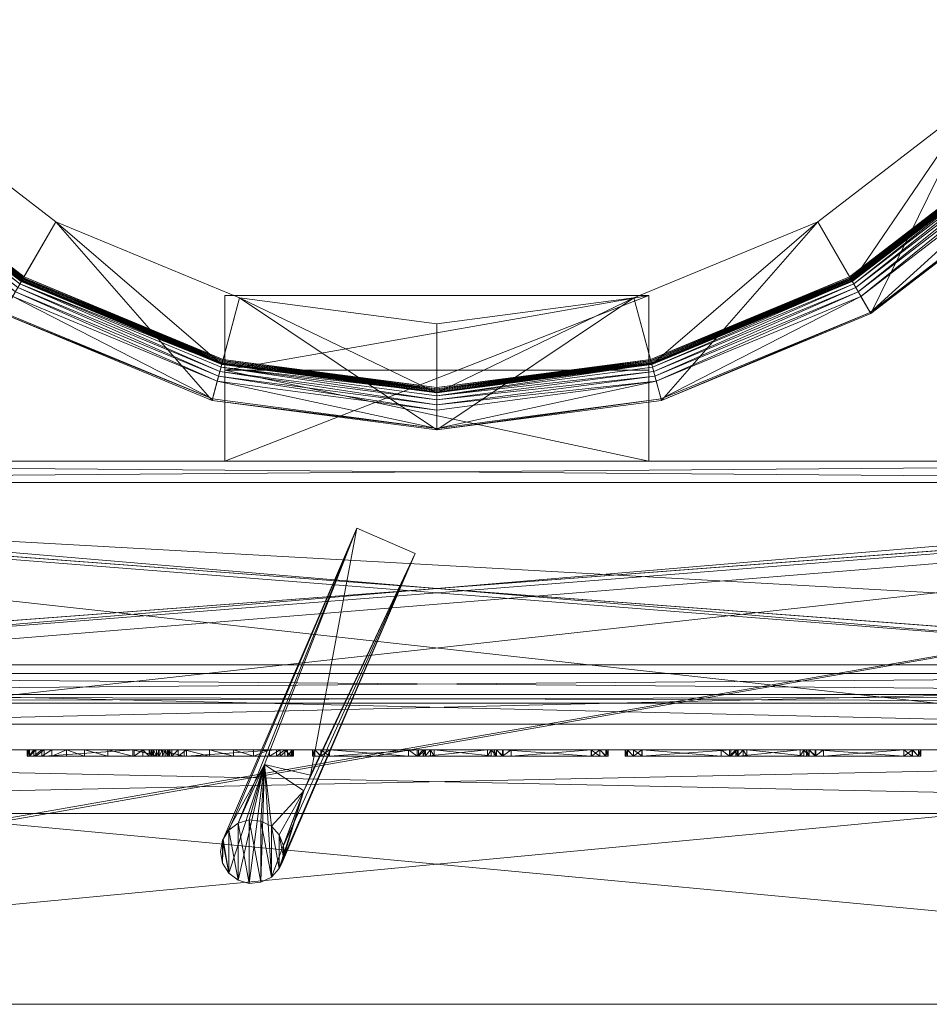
# Model space of a CAD drawing. Header units: centimetres. Extents: x 274.5 to 373.9, y 861.5 to 918.5.
# Tile 233 of 256: x 314.3 to 335.8, y 861.5 to 884.7. Entities that reach past the tile are written whole.
import ezdxf

# ---------------------------------------------------------------- set-up
doc = ezdxf.new("R2010")
doc.units = ezdxf.units.CM
doc.linetypes.add('CUSTOM', pattern=[0])

msp = doc.modelspace()

# ---------------------------------------------------------------- meshes
at = {"color": 18, "linetype": 'CUSTOM', "lineweight": 9, "true_color": 0x000000, "transparency": 33554687}
mesh = msp.add_polyface(dxfattribs=at)
corners = [(363.329, 877.97, 111), (363.328, 917.77, 111), (285.029, 917.77, 111), (285.029, 877.97, 111), (289.234, 873.77, 111), (359.129, 873.77, 111), (289.234, 873.77, 28.2), (285.029, 877.97, 28.2), (285.029, 917.77, 28.2), (363.328, 917.77, 28.2), (363.329, 877.97, 28.2), (359.129, 873.77, 28.2), (356.179, 873.77, 86.5), (356.179, 873.77, 46.6), (292.179, 873.77, 46.6), (292.179, 873.77, 86.5), (285.529, 878.177, 95.2), (285.529, 878.177, 33.2), (285.529, 917.27, 33.2), (285.529, 917.27, 95.2), (362.829, 878.177, 33.2), (362.829, 878.177, 95.2), (362.829, 917.27, 95.2), (362.829, 917.27, 33.2), (289.441, 874.27, 33.2), (358.922, 874.27, 33.2), (289.441, 874.27, 95.2), (358.922, 874.27, 95.2), (292.179, 874.27, 86.5), (292.179, 874.27, 46.6), (356.179, 874.27, 46.6), (356.179, 874.27, 86.5)]
mesh.append_faces([[corners[k] for k in face] for face in [(4, 2, 3), (1, 5, 0), (9, 7, 8), (11, 9, 10), (4, 7, 6), (7, 4, 3), (0, 11, 10), (11, 0, 5), (9, 0, 10), (0, 9, 1), (2, 9, 8), (9, 2, 1), (2, 7, 3), (7, 2, 8), (18, 16, 17), (16, 18, 19), (21, 23, 20), (23, 21, 22), (22, 18, 23), (18, 22, 19), (24, 18, 17), (23, 25, 20), (16, 24, 17), (24, 16, 26), (22, 16, 19), (27, 22, 21), (27, 20, 25), (20, 27, 21), (31, 13, 12), (13, 31, 30), (31, 15, 28), (15, 31, 12), (29, 15, 14), (15, 29, 28), (13, 29, 14), (29, 13, 30)]], dxfattribs={"vtx0": -1, "color": 18})
mesh.append_faces([[corners[k] for k in face] for face in [(2, 4, 1), (7, 9, 6), (6, 9, 11), (11, 13, 6), (13, 5, 12), (12, 5, 15), (6, 14, 4), (14, 6, 13), (4, 15, 5), (18, 24, 23), (16, 22, 26), (26, 22, 27), (24, 29, 25), (29, 26, 28), (28, 26, 31), (25, 30, 27), (30, 25, 29), (27, 31, 26)]], dxfattribs={"vtx0": -1, "vtx1": -1, "color": 18})
mesh.append_faces([[corners[k] for k in face] for face in [(1, 4, 5), (13, 11, 5), (4, 14, 15), (23, 24, 25), (29, 24, 26), (27, 30, 31)]], dxfattribs={"vtx0": -1, "vtx2": -1, "color": 18})
mesh = msp.add_polyface(dxfattribs=at)
corners = [(309.709, 881, 111), (311.477, 882.768, 111), (313.947, 877.748, 111), (315.197, 879.913, 111), (318.883, 875.704, 111), (313.964, 877.777, 111.3), (309.733, 881.024, 111.3), (314.182, 878.154, 111.3), (310.127, 881.418, 111.315), (310.041, 881.332, 111.3), (314.243, 878.26, 111.315), (310.209, 881.5, 111.36), (314.3, 878.36, 111.36), (310.28, 881.571, 111.431), (314.351, 878.447, 111.431), (310.336, 881.627, 111.525), (314.391, 878.516, 111.525), (314.418, 878.563, 111.636), (310.375, 881.666, 111.636), (314.431, 878.586, 111.756), (310.393, 881.684, 111.756), (314.447, 878.614, 112.08), (310.416, 881.707, 112.08), (314.432, 878.588, 112.116), (310.395, 881.686, 112.116), (314.419, 878.565, 112.154), (310.376, 881.667, 112.154), (314.407, 878.545, 112.194), (310.36, 881.651, 112.194), (314.397, 878.528, 112.236), (310.346, 881.637, 112.236), (314.389, 878.514, 112.28), (310.334, 881.625, 112.28), (314.383, 878.503, 112.324), (310.326, 881.617, 112.324), (311.477, 882.768, 112.324), (315.197, 879.913, 112.324), (318.891, 875.736, 111.3), (319.004, 876.157, 111.3), (319.036, 876.275, 111.315), (319.066, 876.386, 111.36), (319.112, 876.56, 111.525), (319.126, 876.613, 111.636), (319.133, 876.638, 111.756), (319.141, 876.669, 112.08), (319.134, 876.64, 112.116), (319.127, 876.615, 112.154), (319.121, 876.592, 112.194), (319.116, 876.573, 112.236), (319.112, 876.558, 112.28), (319.108, 876.546, 112.324), (319.53, 878.119, 111)]
mesh.append_faces([[corners[k] for k in face] for face in [(5, 0, 2), (0, 5, 6), (7, 8, 9), (8, 7, 10), (10, 11, 8), (11, 10, 12), (12, 13, 11), (13, 12, 14), (14, 15, 13), (15, 14, 16), (17, 15, 16), (15, 17, 18), (19, 18, 17), (18, 19, 20), (21, 20, 19), (20, 21, 22), (22, 23, 24), (23, 22, 21), (25, 24, 23), (24, 25, 26), (27, 26, 25), (26, 27, 28), (29, 28, 27), (28, 29, 30), (31, 30, 29), (30, 31, 32), (33, 32, 31), (32, 33, 34), (35, 3, 1), (3, 35, 36), (2, 37, 5), (38, 10, 7), (39, 12, 10), (40, 14, 12), (14, 41, 16), (16, 42, 17), (17, 43, 19), (19, 44, 21), (21, 45, 23), (23, 46, 25), (25, 47, 27), (27, 48, 29), (29, 49, 31), (31, 50, 33), (36, 51, 3)]], dxfattribs={"vtx0": -1, "color": 18})
mesh.append_faces([[corners[k] for k in face] for face in [(0, 1, 2), (2, 3, 4), (9, 5, 7), (35, 33, 36)]], dxfattribs={"vtx0": -1, "vtx1": -1, "color": 18})
mesh.append_faces([[corners[k] for k in face] for face in [(2, 1, 3), (9, 6, 5), (7, 5, 37), (35, 34, 33), (36, 33, 50)]], dxfattribs={"vtx0": -1, "vtx2": -1, "color": 18})
mesh = msp.add_polyface(dxfattribs=at)
corners = [(329.476, 875.704, 111), (333.161, 879.913, 111), (334.411, 877.748, 111), (336.881, 882.768, 111), (338.649, 881, 111), (334.394, 877.777, 111.3), (334.115, 878.26, 111.315), (329.354, 876.157, 111.3), (334.176, 878.154, 111.3), (334.058, 878.36, 111.36), (329.322, 876.275, 111.315), (334.008, 878.447, 111.431), (329.293, 876.386, 111.36), (333.968, 878.516, 111.525), (329.267, 876.483, 111.431), (333.94, 878.563, 111.636), (329.246, 876.56, 111.525), (333.927, 878.586, 111.756), (329.232, 876.613, 111.636), (333.911, 878.614, 112.08), (329.225, 876.638, 111.756), (333.926, 878.588, 112.116), (329.217, 876.669, 112.08), (333.939, 878.565, 112.154), (329.225, 876.64, 112.116), (333.951, 878.545, 112.194), (329.231, 876.615, 112.154), (333.961, 878.528, 112.236), (329.237, 876.592, 112.194), (333.969, 878.514, 112.28), (329.243, 876.573, 112.236), (333.975, 878.503, 112.324), (329.247, 876.558, 112.28), (328.828, 878.119, 112.324), (333.161, 879.913, 112.324), (338.626, 881.024, 111.3), (338.231, 881.418, 111.315), (338.317, 881.332, 111.3), (338.15, 881.5, 111.36), (338.079, 881.571, 111.431), (338.022, 881.627, 111.525), (337.983, 881.666, 111.636), (337.965, 881.684, 111.756), (337.942, 881.707, 112.08), (337.963, 881.686, 112.116), (337.982, 881.667, 112.154), (337.999, 881.651, 112.194), (338.013, 881.637, 112.236), (338.024, 881.625, 112.28), (338.033, 881.617, 112.324), (336.881, 882.768, 112.324), (329.467, 875.736, 111.3), (329.25, 876.546, 112.324)]
mesh.append_faces([[corners[k] for k in face] for face in [(5, 0, 2), (6, 7, 8), (9, 10, 6), (11, 12, 9), (13, 14, 11), (15, 16, 13), (17, 18, 15), (19, 20, 17), (21, 22, 19), (23, 24, 21), (25, 26, 23), (27, 28, 25), (29, 30, 27), (31, 32, 29), (1, 33, 34), (35, 2, 4), (2, 35, 5), (8, 36, 6), (36, 8, 37), (6, 38, 9), (38, 6, 36), (9, 39, 11), (39, 9, 38), (11, 40, 13), (40, 11, 39), (41, 13, 40), (13, 41, 15), (42, 15, 41), (15, 42, 17), (43, 17, 42), (17, 43, 19), (43, 21, 19), (21, 43, 44), (45, 21, 44), (21, 45, 23), (46, 23, 45), (23, 46, 25), (47, 25, 46), (25, 47, 27), (48, 27, 47), (27, 48, 29), (49, 29, 48), (29, 49, 31), (34, 3, 1), (3, 34, 50)]], dxfattribs={"vtx0": -1, "color": 18})
mesh.append_faces([[corners[k] for k in face] for face in [(0, 1, 2), (2, 3, 4), (8, 5, 37), (34, 31, 50)]], dxfattribs={"vtx0": -1, "vtx1": -1, "color": 18})
mesh.append_faces([[corners[k] for k in face] for face in [(2, 1, 3), (8, 51, 5), (37, 5, 35), (34, 52, 31), (50, 31, 49)]], dxfattribs={"vtx0": -1, "vtx2": -1, "color": 18})
mesh = msp.add_polyface(dxfattribs=at)
corners = [(318.883, 875.704, 111), (315.197, 879.913, 111), (319.53, 878.119, 111), (324.179, 875.006, 111), (324.179, 877.506, 111), (318.891, 875.736, 111.3), (313.947, 877.748, 111), (314.243, 878.26, 111.315), (319.004, 876.157, 111.3), (319.036, 876.275, 111.315), (314.3, 878.36, 111.36), (319.066, 876.386, 111.36), (314.351, 878.447, 111.431), (319.092, 876.483, 111.431), (319.112, 876.56, 111.525), (319.126, 876.613, 111.636), (314.391, 878.516, 111.525), (319.133, 876.638, 111.756), (314.418, 878.563, 111.636), (319.141, 876.669, 112.08), (314.431, 878.586, 111.756), (319.134, 876.64, 112.116), (314.447, 878.614, 112.08), (319.127, 876.615, 112.154), (314.432, 878.588, 112.116), (319.121, 876.592, 112.194), (314.419, 878.565, 112.154), (319.116, 876.573, 112.236), (314.407, 878.545, 112.194), (319.112, 876.558, 112.28), (314.397, 878.528, 112.236), (319.108, 876.546, 112.324), (314.389, 878.514, 112.28), (315.197, 879.913, 112.324), (319.53, 878.119, 112.324), (324.179, 875.04, 111.3), (324.179, 875.476, 111.3), (324.179, 875.598, 111.315), (324.179, 875.713, 111.36), (324.179, 875.813, 111.431), (324.179, 875.893, 111.525), (324.179, 875.948, 111.636), (324.179, 875.974, 111.756), (324.179, 876.006, 112.08), (324.179, 875.976, 112.116), (324.179, 875.95, 112.154), (324.179, 875.926, 112.194), (324.179, 875.907, 112.236), (324.179, 875.891, 112.28), (324.179, 875.878, 112.324), (324.179, 877.506, 112.324), (314.182, 878.154, 111.3)]
mesh.append_faces([[corners[k] for k in face] for face in [(5, 6, 0), (7, 8, 9), (10, 9, 11), (12, 11, 13), (14, 12, 13), (15, 16, 14), (17, 18, 15), (19, 20, 17), (21, 22, 19), (23, 24, 21), (25, 26, 23), (27, 28, 25), (29, 30, 27), (31, 32, 29), (2, 33, 34), (35, 0, 3), (0, 35, 5), (36, 9, 8), (9, 36, 37), (37, 11, 9), (11, 37, 38), (38, 13, 11), (13, 38, 39), (40, 13, 39), (13, 40, 14), (41, 14, 40), (14, 41, 15), (42, 15, 41), (15, 42, 17), (43, 17, 42), (17, 43, 19), (44, 19, 43), (19, 44, 21), (45, 21, 44), (21, 45, 23), (46, 23, 45), (23, 46, 25), (47, 25, 46), (25, 47, 27), (48, 27, 47), (27, 48, 29), (49, 29, 48), (29, 49, 31), (34, 4, 2), (4, 34, 50)]], dxfattribs={"vtx0": -1, "color": 18})
mesh.append_faces([[corners[k] for k in face] for face in [(0, 2, 3), (51, 5, 8), (8, 35, 36), (33, 31, 34), (34, 49, 50)]], dxfattribs={"vtx0": -1, "vtx1": -1, "color": 18})
mesh.append_faces([[corners[k] for k in face] for face in [(0, 1, 2), (3, 2, 4), (8, 5, 35), (34, 31, 49)]], dxfattribs={"vtx0": -1, "vtx2": -1, "color": 18})
mesh = msp.add_polyface(dxfattribs=at)
corners = [(324.179, 875.006, 111), (324.179, 877.506, 111), (328.828, 878.119, 111), (329.476, 875.704, 111), (333.161, 879.913, 111), (329.467, 875.736, 111.3), (324.179, 875.04, 111.3), (329.354, 876.157, 111.3), (324.179, 875.598, 111.315), (324.179, 875.476, 111.3), (329.322, 876.275, 111.315), (324.179, 875.713, 111.36), (329.293, 876.386, 111.36), (324.179, 875.813, 111.431), (329.267, 876.483, 111.431), (329.246, 876.56, 111.525), (324.179, 875.893, 111.525), (329.232, 876.613, 111.636), (324.179, 875.948, 111.636), (329.225, 876.638, 111.756), (324.179, 875.974, 111.756), (329.217, 876.669, 112.08), (324.179, 876.006, 112.08), (329.225, 876.64, 112.116), (324.179, 875.976, 112.116), (329.231, 876.615, 112.154), (324.179, 875.95, 112.154), (329.237, 876.592, 112.194), (324.179, 875.926, 112.194), (329.243, 876.573, 112.236), (324.179, 875.907, 112.236), (329.247, 876.558, 112.28), (324.179, 875.891, 112.28), (329.25, 876.546, 112.324), (324.179, 875.878, 112.324), (324.179, 877.506, 112.324), (328.828, 878.119, 112.324), (334.394, 877.777, 111.3), (334.115, 878.26, 111.315), (334.058, 878.36, 111.36), (334.008, 878.447, 111.431), (333.968, 878.516, 111.525), (333.94, 878.563, 111.636), (333.927, 878.586, 111.756), (333.911, 878.614, 112.08), (333.926, 878.588, 112.116), (333.939, 878.565, 112.154), (333.951, 878.545, 112.194), (333.961, 878.528, 112.236), (333.969, 878.514, 112.28), (333.975, 878.503, 112.324), (334.176, 878.154, 111.3), (333.161, 879.913, 112.324)]
mesh.append_faces([[corners[k] for k in face] for face in [(5, 0, 3), (0, 5, 6), (7, 8, 9), (8, 7, 10), (10, 11, 8), (11, 10, 12), (12, 13, 11), (13, 12, 14), (15, 13, 14), (13, 15, 16), (17, 16, 15), (16, 17, 18), (19, 18, 17), (18, 19, 20), (21, 20, 19), (20, 21, 22), (23, 22, 21), (22, 23, 24), (25, 24, 23), (24, 25, 26), (27, 26, 25), (26, 27, 28), (29, 28, 27), (28, 29, 30), (31, 30, 29), (30, 31, 32), (33, 32, 31), (32, 33, 34), (35, 2, 1), (2, 35, 36), (3, 37, 5), (7, 38, 10), (10, 39, 12), (12, 40, 14), (14, 41, 15), (15, 42, 17), (17, 43, 19), (19, 44, 21), (21, 45, 23), (23, 46, 25), (25, 47, 27), (27, 48, 29), (29, 49, 31), (31, 50, 33), (36, 4, 2)]], dxfattribs={"vtx0": -1, "color": 18})
mesh.append_faces([[corners[k] for k in face] for face in [(0, 2, 3), (9, 6, 7), (7, 5, 51), (35, 34, 36), (36, 33, 52)]], dxfattribs={"vtx0": -1, "vtx1": -1, "color": 18})
mesh.append_faces([[corners[k] for k in face] for face in [(0, 1, 2), (3, 2, 4), (7, 6, 5), (36, 34, 33)]], dxfattribs={"vtx0": -1, "vtx2": -1, "color": 18})
mesh = msp.add_polyface(dxfattribs=at)
corners = [(329.179, 878.177, 42), (319.179, 878.177, 42), (319.179, 876.418, 45.785), (329.179, 876.418, 45.785), (319.179, 874.27, 46.5), (329.179, 874.27, 46.5), (329.179, 878.177, 33.2), (329.179, 874.27, 33.2), (319.179, 878.177, 33.2), (319.179, 874.27, 33.2)]
mesh.append_faces([[corners[k] for k in face] for face in [(2, 0, 1), (0, 2, 3), (2, 5, 3), (5, 2, 4), (3, 6, 0), (7, 3, 5), (1, 6, 8), (6, 1, 0), (9, 6, 7), (6, 9, 8), (5, 9, 7), (9, 5, 4), (9, 1, 8), (2, 9, 4)]], dxfattribs={"vtx0": -1, "color": 18})
mesh.append_faces([[corners[k] for k in face] for face in [(6, 3, 7), (1, 9, 2)]], dxfattribs={"vtx0": -1, "vtx1": -1, "color": 18})
mesh = msp.add_polyface(dxfattribs=at)
corners = [(363.129, 877.77, 131.777), (363.129, 877.77, 131.977), (366.379, 877.77, 131.977), (366.379, 877.77, 131.777), (359.129, 873.77, 131.777), (359.129, 873.77, 131.977), (289.234, 873.77, 131.777), (289.234, 873.77, 131.977), (285.229, 877.77, 131.777), (285.229, 877.77, 131.977), (366.379, 869.47, 131.977), (281.979, 877.77, 131.977), (281.979, 869.47, 131.977), (281.979, 869.47, 131.777), (281.979, 877.77, 131.777), (366.379, 869.47, 131.777)]
mesh.append_faces([[corners[k] for k in face] for face in [(1, 3, 0), (3, 1, 2), (1, 4, 5), (4, 1, 0), (7, 4, 6), (4, 7, 5), (9, 6, 8), (6, 9, 7), (11, 7, 9), (1, 10, 2), (11, 13, 12), (13, 11, 14), (3, 10, 15), (10, 3, 2), (11, 8, 14), (8, 11, 9), (10, 13, 15), (13, 10, 12), (8, 13, 14), (15, 0, 3)]], dxfattribs={"vtx0": -1, "color": 18})
mesh.append_faces([[corners[k] for k in face] for face in [(12, 7, 11), (7, 10, 5), (5, 10, 1), (13, 6, 15)]], dxfattribs={"vtx0": -1, "vtx1": -1, "color": 18})
mesh.append_faces([[corners[k] for k in face] for face in [(7, 12, 10), (13, 8, 6), (15, 6, 4), (15, 4, 0)]], dxfattribs={"vtx0": -1, "vtx2": -1, "color": 18})
mesh = msp.add_polyface(dxfattribs=at)
corners = [(281.979, 869.47, 89.902), (281.979, 877.77, 89.902), (285.229, 877.77, 89.902), (289.234, 873.77, 89.902), (359.129, 873.77, 89.902), (363.129, 877.77, 89.902), (366.379, 877.77, 89.902), (366.379, 869.47, 89.902), (285.229, 877.77, 131.777), (281.979, 877.77, 131.777), (282.686, 877.77, 106.252), (285.029, 877.77, 106.252), (285.029, 877.77, 116.377), (282.686, 877.77, 116.377), (285.029, 874.749, 106.252), (282.686, 874.749, 106.252), (282.686, 874.749, 116.377), (285.029, 874.749, 116.377), (365.673, 874.749, 106.252), (365.673, 877.77, 106.252), (363.329, 877.77, 106.252), (363.329, 874.749, 106.252), (363.329, 877.77, 116.377), (363.329, 874.749, 116.377), (365.673, 874.749, 116.377), (365.673, 877.77, 116.377), (281.979, 869.47, 131.777), (366.379, 869.47, 131.777), (366.379, 877.77, 131.777), (363.129, 877.77, 131.777), (359.129, 873.77, 131.777), (289.234, 873.77, 131.777)]
mesh.append_faces([[corners[k] for k in face] for face in [(2, 0, 1), (7, 5, 6), (14, 10, 15), (10, 14, 11), (10, 16, 15), (16, 10, 13), (16, 14, 15), (14, 16, 17), (12, 16, 13), (16, 12, 17), (12, 14, 17), (14, 12, 11), (18, 20, 21), (20, 18, 19), (20, 23, 21), (23, 20, 22), (23, 18, 21), (18, 23, 24), (25, 23, 22), (23, 25, 24), (25, 18, 24), (18, 25, 19), (27, 0, 7), (0, 27, 26), (29, 4, 30), (4, 29, 5), (31, 4, 3), (4, 31, 30), (8, 3, 2), (3, 8, 31), (9, 0, 26), (0, 9, 1), (6, 27, 7), (27, 6, 28), (9, 31, 8), (29, 27, 28)]], dxfattribs={"vtx0": -1, "color": 18})
mesh.append_faces([[corners[k] for k in face] for face in [(0, 3, 7), (1, 10, 2), (10, 9, 13), (13, 9, 12), (2, 11, 8), (11, 2, 10), (8, 12, 9), (5, 20, 6), (20, 29, 22), (22, 29, 25), (6, 19, 28), (19, 6, 20), (28, 25, 29), (26, 31, 9), (31, 27, 30), (30, 27, 29)]], dxfattribs={"vtx0": -1, "vtx1": -1, "color": 18})
mesh.append_faces([[corners[k] for k in face] for face in [(0, 2, 3), (7, 3, 4), (7, 4, 5), (10, 1, 9), (8, 11, 12), (20, 5, 29), (28, 19, 25), (31, 26, 27)]], dxfattribs={"vtx0": -1, "vtx2": -1, "color": 18})
mesh = msp.add_polyface(dxfattribs=at)
corners = [(359.479, 865.97, 42.762), (288.879, 865.97, 42.762), (288.879, 865.97, 42.462), (359.479, 865.97, 42.462), (359.48, 873.77, 42.762), (359.48, 873.77, 42.462), (288.879, 873.77, 42.762), (288.879, 873.77, 42.462)]
mesh.append_faces([[corners[k] for k in face] for face in [(0, 2, 3), (2, 0, 1), (5, 0, 3), (0, 5, 4), (0, 6, 1), (6, 0, 4), (5, 2, 7), (2, 5, 3), (6, 2, 1), (2, 6, 7), (6, 5, 7), (5, 6, 4)]], dxfattribs={"vtx0": -1, "color": 18})
mesh = msp.add_polyface(dxfattribs=at)
corners = [(288.929, 861.47, 42.8), (359.429, 861.47, 42.8), (359.429, 861.47, 89.8), (288.929, 861.47, 89.8), (358.929, 861.47, 89.3), (358.929, 861.47, 43.3), (289.429, 861.47, 43.3), (289.429, 861.47, 89.3), (288.929, 873.77, 43.3), (288.929, 873.77, 42.8), (288.929, 868.07, 89.8), (288.929, 868.07, 43.3), (359.429, 873.77, 42.8), (359.429, 873.77, 43.3), (289.429, 868.07, 89.3), (358.929, 868.07, 89.3), (289.429, 868.07, 43.3), (358.929, 868.07, 43.3), (359.429, 868.07, 89.8), (359.429, 868.07, 43.3)]
mesh.append_faces([[corners[k] for k in face] for face in [(10, 0, 3), (9, 11, 8), (8, 12, 9), (12, 8, 13), (12, 0, 9), (0, 12, 1), (15, 7, 14), (7, 15, 4), (16, 7, 6), (7, 16, 14), (15, 5, 4), (5, 15, 17), (2, 10, 3), (10, 2, 18), (2, 19, 18), (19, 12, 13), (10, 16, 11), (15, 19, 17), (16, 8, 11), (17, 6, 5), (13, 17, 19)]], dxfattribs={"vtx0": -1, "color": 18})
mesh.append_faces([[corners[k] for k in face] for face in [(1, 5, 0), (5, 2, 4), (4, 2, 7), (0, 6, 3), (6, 0, 5), (3, 7, 2), (0, 11, 9), (1, 19, 2), (16, 10, 14), (14, 10, 15), (19, 15, 18), (18, 15, 10), (8, 16, 13)]], dxfattribs={"vtx0": -1, "vtx1": -1, "color": 18})
mesh.append_faces([[corners[k] for k in face] for face in [(13, 6, 17)]], dxfattribs={"vtx0": -1, "vtx1": -1, "vtx2": -1, "color": 18})
mesh.append_faces([[corners[k] for k in face] for face in [(5, 1, 2), (3, 6, 7), (0, 10, 11), (19, 1, 12), (13, 16, 6)]], dxfattribs={"vtx0": -1, "vtx2": -1, "color": 18})
mesh = msp.add_polyface(dxfattribs=at)
corners = [(291.029, 873.77, 87.5), (291.029, 868.77, 87.5), (291.029, 868.77, 86.8), (291.029, 868.57, 86.8), (291.029, 868.57, 87.7), (291.029, 873.77, 87.7), (357.329, 868.77, 86.8), (357.329, 868.77, 87.5), (357.329, 873.77, 87.5), (357.329, 873.77, 87.7), (357.329, 868.57, 87.7), (357.329, 868.57, 86.8)]
mesh.append_faces([[corners[k] for k in face] for face in [(3, 1, 2), (1, 5, 0), (10, 8, 9), (6, 10, 11), (5, 10, 9), (10, 5, 4), (5, 8, 0), (8, 5, 9), (1, 8, 7), (8, 1, 0), (1, 6, 2), (6, 1, 7), (3, 6, 11), (6, 3, 2), (10, 3, 11), (3, 10, 4)]], dxfattribs={"vtx0": -1, "color": 18})
mesh.append_faces([[corners[k] for k in face] for face in [(5, 1, 4), (4, 1, 3), (8, 10, 7), (7, 10, 6)]], dxfattribs={"vtx0": -1, "vtx1": -1, "color": 18})
mesh = msp.add_polyface(dxfattribs=at)
corners = [(357.329, 873.77, 45.4), (357.329, 873.77, 45.6), (357.329, 868.77, 45.6), (357.329, 868.77, 46.3), (357.329, 868.57, 46.3), (357.329, 868.57, 45.4), (291.029, 868.77, 46.3), (291.029, 868.77, 45.6), (291.029, 873.77, 45.6), (291.029, 873.77, 45.4), (291.029, 868.57, 45.4), (291.029, 868.57, 46.3)]
mesh.append_faces([[corners[k] for k in face] for face in [(4, 2, 3), (2, 0, 1), (10, 8, 9), (6, 10, 11), (0, 10, 9), (10, 0, 5), (10, 4, 11), (4, 10, 5), (4, 6, 11), (6, 4, 3), (2, 6, 3), (6, 2, 7), (2, 8, 7), (8, 2, 1), (0, 8, 1), (8, 0, 9)]], dxfattribs={"vtx0": -1, "color": 18})
mesh.append_faces([[corners[k] for k in face] for face in [(0, 2, 5), (5, 2, 4), (8, 10, 7), (7, 10, 6)]], dxfattribs={"vtx0": -1, "vtx1": -1, "color": 18})
mesh = msp.add_polyface(dxfattribs=at)
corners = [(357.229, 873.77, 45.6), (291.129, 873.77, 45.6), (291.129, 873.77, 87.5), (357.229, 873.77, 87.5), (294.679, 873.77, 84.05), (294.679, 873.77, 49.05), (353.679, 873.77, 49.05), (353.679, 873.77, 84.05), (291.129, 868.77, 45.6), (357.229, 868.77, 45.6), (357.229, 868.77, 87.5), (291.129, 868.77, 87.5), (353.679, 868.77, 84.05), (353.679, 868.77, 49.05), (294.679, 868.77, 49.05), (294.679, 868.77, 84.05)]
mesh.append_faces([[corners[k] for k in face] for face in [(12, 4, 7), (4, 12, 15), (12, 6, 13), (6, 12, 7), (14, 6, 5), (6, 14, 13), (4, 14, 5), (14, 4, 15), (9, 1, 0), (1, 9, 8), (3, 9, 0), (9, 3, 10), (11, 3, 2), (3, 11, 10), (11, 1, 8), (1, 11, 2)]], dxfattribs={"vtx0": -1, "color": 18})
mesh.append_faces([[corners[k] for k in face] for face in [(2, 4, 1), (4, 3, 7), (7, 3, 6), (1, 5, 0), (5, 1, 4), (0, 6, 3), (8, 14, 11), (14, 9, 13), (13, 9, 12), (11, 15, 10), (15, 11, 14), (10, 12, 9)]], dxfattribs={"vtx0": -1, "vtx1": -1, "color": 18})
mesh.append_faces([[corners[k] for k in face] for face in [(4, 2, 3), (0, 5, 6), (14, 8, 9), (10, 15, 12)]], dxfattribs={"vtx0": -1, "vtx2": -1, "color": 18})
mesh = msp.add_polyface(dxfattribs=at)
corners = [(320.565, 865.205, 44.48), (320.465, 865.462, 44.48), (320.279, 865.666, 44.48), (320.033, 865.789, 44.48), (319.758, 865.814, 44.48), (319.493, 865.739, 44.48), (319.273, 865.573, 44.48), (319.128, 865.338, 44.48), (319.078, 865.067, 44.48), (319.128, 864.797, 44.48), (319.273, 864.562, 44.48), (319.493, 864.396, 44.48), (319.758, 864.321, 44.48), (320.033, 864.346, 44.48), (320.279, 864.469, 44.48), (320.465, 864.673, 44.48), (320.565, 864.93, 44.48), (320.578, 865.067, 44.48), (319.758, 864.321, 43.7), (319.493, 864.396, 43.7), (319.273, 864.562, 43.7), (319.128, 864.797, 43.7), (319.078, 865.067, 43.7), (319.128, 865.338, 43.7), (319.139, 865.364, 44), (319.139, 865.364, 43.7), (319.758, 865.814, 44), (320.033, 865.789, 44), (320.279, 865.666, 44), (320.465, 865.462, 44), (320.565, 865.205, 44), (320.565, 864.93, 44), (320.516, 864.771, 44), (319.493, 865.739, 44), (319.273, 865.573, 44), (320.465, 864.673, 43.7), (320.516, 864.771, 43.7), (320.033, 864.346, 43.7), (320.279, 864.469, 43.7), (322.294, 872.688, 43.7), (323.671, 872.095, 43.7), (321.045, 866.503, 43.7), (321.203, 866.87, 43.7), (320.114, 867.122, 43.7), (323.671, 872.095, 44), (322.294, 872.688, 44), (320.114, 867.122, 44), (321.203, 866.87, 44), (321.045, 866.503, 44)]
mesh.append_faces([[corners[k] for k in face] for face in [(16, 32, 31), (17, 16, 31), (30, 17, 31), (0, 17, 30), (16, 15, 32), (34, 24, 6), (6, 24, 7)]], dxfattribs={"color": 18})
mesh.append_faces([[corners[k] for k in face] for face in [(9, 7, 8), (0, 16, 17), (12, 19, 18), (19, 12, 11), (11, 20, 19), (20, 11, 10), (9, 20, 10), (20, 9, 21), (8, 21, 9), (21, 8, 22), (7, 22, 8), (22, 7, 23), (24, 23, 7), (23, 24, 25), (4, 27, 26), (27, 4, 3), (3, 28, 27), (28, 3, 2), (28, 1, 29), (1, 28, 2), (29, 0, 30), (0, 29, 1), (5, 26, 33), (26, 5, 4), (6, 33, 34), (33, 6, 5), (35, 32, 15), (32, 35, 36), (13, 18, 37), (18, 13, 12), (14, 37, 38), (37, 14, 13), (35, 14, 38), (14, 35, 15), (23, 21, 22), (44, 31, 32), (34, 45, 24), (47, 43, 42), (43, 47, 46), (47, 41, 48), (41, 47, 42), (46, 41, 43), (41, 46, 48), (45, 25, 24), (25, 45, 39), (40, 32, 36), (32, 40, 44), (45, 40, 39), (40, 45, 44)]], dxfattribs={"vtx0": -1, "color": 18})
mesh.append_faces([[corners[k] for k in face] for face in [(7, 10, 6), (6, 11, 5), (5, 12, 4), (4, 13, 3), (3, 14, 2), (2, 15, 1), (1, 16, 0), (21, 25, 20), (20, 43, 19), (19, 43, 18), (18, 43, 37), (43, 39, 42), (38, 41, 35), (35, 41, 36), (36, 41, 40), (40, 42, 39), (31, 44, 30), (48, 44, 47), (28, 46, 27), (46, 28, 48)]], dxfattribs={"vtx0": -1, "vtx1": -1, "color": 18})
mesh.append_faces([[corners[k] for k in face] for face in [(20, 25, 43), (30, 44, 48), (45, 33, 46)]], dxfattribs={"vtx0": -1, "vtx1": -1, "vtx2": -1, "color": 18})
mesh.append_faces([[corners[k] for k in face] for face in [(7, 9, 10), (6, 10, 11), (5, 11, 12), (4, 12, 13), (3, 13, 14), (2, 14, 15), (1, 15, 16), (21, 23, 25), (43, 25, 39), (43, 38, 37), (38, 43, 41), (40, 41, 42), (47, 44, 45), (45, 34, 33), (46, 33, 26), (46, 26, 27), (45, 46, 47), (48, 28, 29), (48, 29, 30)]], dxfattribs={"vtx0": -1, "vtx2": -1, "color": 18})
mesh = msp.add_polyface(dxfattribs=at)
corners = [(281.779, 869.47, 131.977), (281.779, 867.47, 131.977), (366.579, 867.47, 131.977), (366.579, 869.47, 131.977), (281.779, 869.47, 89.902), (281.779, 867.47, 89.902), (366.579, 867.47, 89.902), (366.579, 869.47, 89.902)]
mesh.append_faces([[corners[k] for k in face] for face in [(2, 0, 1), (0, 2, 3), (0, 5, 1), (5, 0, 4), (2, 5, 6), (5, 2, 1), (7, 2, 6), (2, 7, 3), (7, 5, 4), (5, 7, 6), (0, 7, 4), (7, 0, 3)]], dxfattribs={"vtx0": -1, "color": 18})
at = {"color": 18, "linetype": 'CUSTOM', "lineweight": 9, "true_color": 0x000000, "transparency": 33554457}
mesh = msp.add_polyface(dxfattribs=at)
corners = [(294.679, 869.27, 49.05), (294.679, 869.27, 84.05), (353.679, 869.27, 84.05), (353.679, 869.27, 49.05), (353.679, 868.77, 49.05), (353.679, 868.77, 84.05), (294.679, 868.77, 84.05), (294.679, 868.77, 49.05)]
mesh.append_faces([[corners[k] for k in face] for face in [(2, 0, 1), (0, 2, 3), (4, 6, 7), (6, 4, 5), (6, 2, 1), (2, 6, 5), (2, 4, 3), (4, 2, 5), (4, 0, 3), (0, 4, 7), (6, 0, 7), (0, 6, 1)]], dxfattribs={"vtx0": -1, "color": 18})
at = {"color": 18, "linetype": 'CUSTOM', "lineweight": 9, "true_color": 0x000000, "transparency": 33554687}
mesh = msp.add_polyface(dxfattribs=at)
corners = [(288.679, 867.47, 89.962), (288.679, 867.47, 89.862), (288.679, 865.97, 89.862), (288.679, 865.97, 89.962), (359.679, 865.97, 89.962), (359.679, 865.97, 89.862), (359.679, 867.47, 89.862), (359.679, 867.47, 89.962)]
mesh.append_faces([[corners[k] for k in face] for face in [(2, 0, 1), (0, 2, 3), (4, 6, 7), (6, 4, 5), (4, 2, 5), (2, 4, 3), (0, 4, 7), (4, 0, 3), (0, 6, 1), (6, 0, 7), (2, 6, 5), (6, 2, 1)]], dxfattribs={"vtx0": -1, "color": 18})
mesh = msp.add_polyface(dxfattribs=at)
corners = [(314.525, 867.32, 117.985), (314.524, 867.32, 112.111), (314.562, 867.32, 111.453), (314.678, 867.32, 110.804), (314.868, 867.32, 110.173), (315.107, 867.32, 109.703), (315.449, 867.32, 109.301), (315.876, 867.32, 108.991), (316.427, 867.32, 108.746), (317.014, 867.32, 108.607), (317.616, 867.32, 108.577), (318.224, 867.32, 108.645), (318.817, 867.32, 108.795), (319.385, 867.32, 109.022), (319.856, 867.32, 109.33), (320.232, 867.32, 109.749), (320.486, 867.32, 110.251), (320.661, 867.32, 110.856), (320.766, 867.32, 111.476), (320.8, 867.32, 112.105), (320.8, 867.32, 117.985), (320.746, 867.32, 118.185), (320.6, 867.32, 118.331), (320.4, 867.32, 118.385), (318.278, 867.32, 118.389), (318.078, 867.32, 118.336), (317.931, 867.32, 118.19), (317.877, 867.32, 117.99), (317.873, 867.32, 112.242), (317.862, 867.32, 112.124), (317.829, 867.32, 112.011), (317.774, 867.32, 111.907), (317.714, 867.32, 111.857), (317.636, 867.32, 111.851), (317.569, 867.32, 111.89), (317.5, 867.32, 112.001), (317.459, 867.32, 112.125), (317.447, 867.32, 112.256), (317.447, 867.32, 117.984), (317.394, 867.32, 118.184), (317.247, 867.32, 118.331), (317.047, 867.32, 118.384), (314.925, 867.32, 118.384), (314.725, 867.32, 118.331), (314.579, 867.32, 118.185), (314.579, 867.47, 118.185), (314.725, 867.47, 118.331), (314.925, 867.47, 118.384), (317.047, 867.47, 118.384), (317.247, 867.47, 118.331), (317.394, 867.47, 118.184), (317.447, 867.47, 117.984), (317.447, 867.47, 112.256), (317.459, 867.47, 112.125), (317.5, 867.47, 112.001), (317.569, 867.47, 111.89), (317.636, 867.47, 111.851), (317.714, 867.47, 111.857), (317.774, 867.47, 111.907), (317.829, 867.47, 112.011), (317.862, 867.47, 112.124), (317.873, 867.47, 112.242), (317.877, 867.47, 117.99), (317.931, 867.47, 118.19), (318.078, 867.47, 118.336), (318.278, 867.47, 118.389), (320.4, 867.47, 118.385), (320.6, 867.47, 118.331), (320.746, 867.47, 118.185), (320.8, 867.47, 117.985), (320.8, 867.47, 112.105), (320.766, 867.47, 111.476), (320.661, 867.47, 110.856), (320.486, 867.47, 110.251), (320.232, 867.47, 109.749), (319.856, 867.47, 109.33), (319.385, 867.47, 109.022), (318.817, 867.47, 108.795), (318.224, 867.47, 108.645), (317.616, 867.47, 108.577), (317.014, 867.47, 108.607), (316.427, 867.47, 108.746), (315.876, 867.47, 108.991), (315.449, 867.47, 109.301), (315.107, 867.47, 109.703), (314.868, 867.47, 110.173), (314.678, 867.47, 110.804), (314.562, 867.47, 111.453), (314.524, 867.47, 112.111), (314.525, 867.47, 117.985)]
mesh.append_faces([[corners[k] for k in face] for face in [(2, 0, 1), (20, 18, 19), (89, 87, 88), (71, 69, 70), (0, 88, 1), (88, 0, 89), (1, 87, 2), (87, 1, 88), (2, 86, 3), (86, 2, 87), (3, 85, 4), (85, 3, 86), (4, 84, 5), (84, 4, 85), (5, 83, 6), (83, 5, 84), (7, 83, 82), (83, 7, 6), (8, 82, 81), (82, 8, 7), (9, 81, 80), (81, 9, 8), (10, 80, 79), (80, 10, 9), (11, 79, 78), (79, 11, 10), (12, 78, 77), (78, 12, 11), (13, 77, 76), (77, 13, 12), (14, 76, 75), (76, 14, 13), (74, 14, 75), (14, 74, 15), (73, 15, 74), (15, 73, 16), (72, 16, 73), (16, 72, 17), (71, 17, 72), (17, 71, 18), (70, 18, 71), (18, 70, 19), (69, 19, 70), (19, 69, 20), (68, 20, 69), (20, 68, 21), (67, 21, 68), (21, 67, 22), (23, 67, 66), (67, 23, 22), (24, 66, 65), (66, 24, 23), (25, 65, 64), (65, 25, 24), (26, 64, 63), (64, 26, 25), (26, 62, 27), (62, 26, 63), (27, 61, 28), (61, 27, 62), (28, 60, 29), (60, 28, 61), (29, 59, 30), (59, 29, 60), (30, 58, 31), (58, 30, 59), (32, 58, 57), (58, 32, 31), (33, 57, 56), (57, 33, 32), (34, 56, 55), (56, 34, 33), (54, 34, 55), (34, 54, 35), (53, 35, 54), (35, 53, 36), (52, 36, 53), (36, 52, 37), (51, 37, 52), (37, 51, 38), (50, 38, 51), (38, 50, 39), (49, 39, 50), (39, 49, 40), (41, 49, 48), (49, 41, 40), (42, 48, 47), (48, 42, 41), (43, 47, 46), (47, 43, 42), (44, 46, 45), (46, 44, 43), (44, 89, 0), (89, 44, 45)]], dxfattribs={"vtx0": -1, "color": 18})
mesh.append_faces([[corners[k] for k in face] for face in [(0, 2, 44), (44, 3, 43), (43, 4, 42), (42, 5, 41), (41, 37, 40), (40, 37, 39), (37, 10, 36), (36, 10, 35), (35, 10, 34), (34, 10, 33), (33, 11, 32), (32, 11, 31), (31, 11, 30), (30, 11, 29), (29, 11, 28), (28, 11, 27), (27, 11, 26), (26, 11, 25), (25, 11, 24), (24, 12, 23), (23, 16, 22), (22, 17, 21), (21, 18, 20), (87, 45, 86), (86, 46, 85), (85, 47, 84), (84, 48, 83), (83, 48, 82), (82, 48, 81), (81, 48, 80), (80, 48, 79), (79, 56, 78), (78, 65, 77), (77, 66, 76), (76, 66, 75), (75, 66, 74), (74, 66, 73), (73, 67, 72), (72, 68, 71)]], dxfattribs={"vtx0": -1, "vtx1": -1, "color": 18})
mesh.append_faces([[corners[k] for k in face] for face in [(41, 10, 37), (79, 48, 52)]], dxfattribs={"vtx0": -1, "vtx1": -1, "vtx2": -1, "color": 18})
mesh.append_faces([[corners[k] for k in face] for face in [(44, 2, 3), (43, 3, 4), (42, 4, 5), (41, 5, 6), (41, 6, 7), (41, 7, 8), (41, 8, 9), (41, 9, 10), (33, 10, 11), (24, 11, 12), (23, 12, 13), (23, 13, 14), (23, 14, 15), (23, 15, 16), (22, 16, 17), (21, 17, 18), (87, 89, 45), (86, 45, 46), (85, 46, 47), (84, 47, 48), (52, 48, 49), (52, 49, 50), (79, 52, 53), (79, 53, 54), (79, 54, 55), (79, 55, 56), (78, 56, 57), (78, 57, 58), (78, 58, 59), (78, 59, 60), (78, 60, 61), (78, 61, 62), (78, 62, 63), (78, 63, 64), (78, 64, 65), (77, 65, 66), (73, 66, 67), (72, 67, 68), (71, 68, 69)]], dxfattribs={"vtx0": -1, "vtx2": -1, "color": 18})
mesh.append_faces([[corners[k] for k in face] for face in [(38, 39, 37), (51, 52, 50)]], dxfattribs={"vtx1": -1, "color": 18})
mesh = msp.add_polyface(dxfattribs=at)
corners = [(321.651, 867.32, 108.778), (323.515, 867.32, 108.785), (323.714, 867.32, 108.839), (323.86, 867.32, 108.985), (323.913, 867.32, 109.185), (323.913, 867.32, 112.534), (325.373, 867.32, 109.029), (325.46, 867.32, 108.9), (325.589, 867.32, 108.814), (325.742, 867.32, 108.783), (327.819, 867.32, 108.783), (328.019, 867.32, 108.837), (328.165, 867.32, 108.983), (328.219, 867.32, 109.183), (328.223, 867.32, 118.065), (328.17, 867.32, 118.265), (328.024, 867.32, 118.411), (327.823, 867.32, 118.465), (325.929, 867.32, 118.465), (325.729, 867.32, 118.411), (325.583, 867.32, 118.265), (325.529, 867.32, 118.065), (325.53, 867.32, 114.671), (324.119, 867.32, 118.221), (324.033, 867.32, 118.353), (323.901, 867.32, 118.442), (323.746, 867.32, 118.473), (321.646, 867.32, 118.465), (321.447, 867.32, 118.411), (321.301, 867.32, 118.265), (321.248, 867.32, 118.065), (321.25, 867.32, 109.178), (321.303, 867.32, 108.977), (321.45, 867.32, 108.831), (321.45, 867.47, 108.831), (321.303, 867.47, 108.977), (321.25, 867.47, 109.178), (321.248, 867.47, 118.065), (321.301, 867.47, 118.265), (321.447, 867.47, 118.411), (321.646, 867.47, 118.465), (323.746, 867.47, 118.473), (323.901, 867.47, 118.442), (324.033, 867.47, 118.353), (324.119, 867.47, 118.221), (325.53, 867.47, 114.671), (325.529, 867.47, 118.065), (325.583, 867.47, 118.265), (325.729, 867.47, 118.411), (325.929, 867.47, 118.465), (327.823, 867.47, 118.465), (328.024, 867.47, 118.411), (328.17, 867.47, 118.265), (328.223, 867.47, 118.065), (328.219, 867.47, 109.183), (328.165, 867.47, 108.983), (328.019, 867.47, 108.837), (327.819, 867.47, 108.783), (325.742, 867.47, 108.783), (325.589, 867.47, 108.814), (325.46, 867.47, 108.9), (325.373, 867.47, 109.029), (323.913, 867.47, 112.534), (323.913, 867.47, 109.185), (323.86, 867.47, 108.985), (323.714, 867.47, 108.839), (323.515, 867.47, 108.785), (321.651, 867.47, 108.778)]
mesh.append_faces([[corners[k] for k in face] for face in [(31, 29, 30), (15, 13, 14), (47, 45, 46), (38, 36, 37), (54, 52, 53), (1, 67, 66), (67, 1, 0), (2, 66, 65), (66, 2, 1), (64, 2, 65), (2, 64, 3), (63, 3, 64), (3, 63, 4), (62, 4, 63), (4, 62, 5), (5, 61, 6), (61, 5, 62), (6, 60, 7), (60, 6, 61), (8, 60, 59), (60, 8, 7), (9, 59, 58), (59, 9, 8), (10, 58, 57), (58, 10, 9), (11, 57, 56), (57, 11, 10), (12, 56, 55), (56, 12, 11), (54, 12, 55), (12, 54, 13), (53, 13, 54), (13, 53, 14), (52, 14, 53), (14, 52, 15), (51, 15, 52), (15, 51, 16), (17, 51, 50), (51, 17, 16), (18, 50, 49), (50, 18, 17), (19, 49, 48), (49, 19, 18), (19, 47, 20), (47, 19, 48), (20, 46, 21), (46, 20, 47), (21, 45, 22), (45, 21, 46), (44, 22, 45), (22, 44, 23), (43, 23, 44), (23, 43, 24), (25, 43, 42), (43, 25, 24), (26, 42, 41), (42, 26, 25), (27, 41, 40), (41, 27, 26), (28, 40, 39), (40, 28, 27), (28, 38, 29), (38, 28, 39), (29, 37, 30), (37, 29, 38), (30, 36, 31), (36, 30, 37), (31, 35, 32), (35, 31, 36), (33, 35, 34), (35, 33, 32), (0, 34, 67), (34, 0, 33)]], dxfattribs={"vtx0": -1, "color": 18})
mesh.append_faces([[corners[k] for k in face] for face in [(29, 32, 28), (28, 33, 27), (27, 0, 26), (26, 3, 25), (25, 5, 24), (24, 6, 23), (23, 6, 22), (20, 8, 19), (19, 9, 18), (18, 10, 17), (17, 11, 16), (16, 12, 15), (36, 38, 35), (35, 39, 34), (34, 40, 67), (67, 41, 66), (66, 41, 65), (65, 41, 64), (64, 42, 63), (63, 42, 62), (62, 43, 61), (61, 45, 60), (60, 45, 59), (59, 48, 58), (58, 49, 57), (57, 50, 56), (56, 51, 55), (55, 52, 54)]], dxfattribs={"vtx0": -1, "vtx1": -1, "color": 18})
mesh.append_faces([[corners[k] for k in face] for face in [(22, 8, 20), (59, 45, 47)]], dxfattribs={"vtx0": -1, "vtx1": -1, "vtx2": -1, "color": 18})
mesh.append_faces([[corners[k] for k in face] for face in [(29, 31, 32), (28, 32, 33), (27, 33, 0), (26, 0, 1), (26, 1, 2), (26, 2, 3), (25, 3, 4), (25, 4, 5), (24, 5, 6), (22, 6, 7), (22, 7, 8), (19, 8, 9), (18, 9, 10), (17, 10, 11), (16, 11, 12), (15, 12, 13), (35, 38, 39), (34, 39, 40), (67, 40, 41), (64, 41, 42), (62, 42, 43), (61, 43, 44), (61, 44, 45), (59, 47, 48), (58, 48, 49), (57, 49, 50), (56, 50, 51), (55, 51, 52)]], dxfattribs={"vtx0": -1, "vtx2": -1, "color": 18})
mesh.append_faces([[corners[k] for k in face] for face in [(20, 21, 22)]], dxfattribs={"vtx2": -1, "color": 18})
mesh = msp.add_polyface(dxfattribs=at)
corners = [(329.02, 867.32, 108.778), (330.884, 867.32, 108.785), (331.083, 867.32, 108.839), (331.229, 867.32, 108.985), (331.282, 867.32, 109.185), (331.282, 867.32, 112.534), (332.742, 867.32, 109.029), (332.829, 867.32, 108.9), (332.959, 867.32, 108.814), (333.112, 867.32, 108.783), (335.188, 867.32, 108.783), (335.388, 867.32, 108.837), (335.535, 867.32, 108.983), (335.588, 867.32, 109.183), (335.593, 867.32, 118.065), (335.539, 867.32, 118.265), (335.393, 867.32, 118.411), (335.193, 867.32, 118.465), (333.298, 867.32, 118.465), (333.098, 867.32, 118.411), (332.952, 867.32, 118.265), (332.898, 867.32, 118.065), (332.9, 867.32, 114.671), (331.489, 867.32, 118.221), (331.402, 867.32, 118.353), (331.271, 867.32, 118.442), (331.115, 867.32, 118.473), (329.016, 867.32, 118.465), (328.816, 867.32, 118.411), (328.67, 867.32, 118.265), (328.617, 867.32, 118.065), (328.619, 867.32, 109.178), (328.673, 867.32, 108.977), (328.82, 867.32, 108.831), (328.82, 867.47, 108.831), (328.673, 867.47, 108.977), (328.619, 867.47, 109.178), (328.617, 867.47, 118.065), (328.67, 867.47, 118.265), (328.816, 867.47, 118.411), (329.016, 867.47, 118.465), (331.115, 867.47, 118.473), (331.271, 867.47, 118.442), (331.402, 867.47, 118.353), (331.489, 867.47, 118.221), (332.9, 867.47, 114.671), (332.898, 867.47, 118.065), (332.952, 867.47, 118.265), (333.098, 867.47, 118.411), (333.298, 867.47, 118.465), (335.193, 867.47, 118.465), (335.393, 867.47, 118.411), (335.539, 867.47, 118.265), (335.593, 867.47, 118.065), (335.588, 867.47, 109.183), (335.535, 867.47, 108.983), (335.388, 867.47, 108.837), (335.188, 867.47, 108.783), (333.112, 867.47, 108.783), (332.959, 867.47, 108.814), (332.829, 867.47, 108.9), (332.742, 867.47, 109.029), (331.282, 867.47, 112.534), (331.282, 867.47, 109.185), (331.229, 867.47, 108.985), (331.083, 867.47, 108.839), (330.884, 867.47, 108.785), (329.02, 867.47, 108.778)]
mesh.append_faces([[corners[k] for k in face] for face in [(31, 29, 30), (15, 13, 14), (47, 45, 46), (38, 36, 37), (54, 52, 53), (1, 67, 66), (67, 1, 0), (2, 66, 65), (66, 2, 1), (64, 2, 65), (2, 64, 3), (63, 3, 64), (3, 63, 4), (62, 4, 63), (4, 62, 5), (5, 61, 6), (61, 5, 62), (6, 60, 7), (60, 6, 61), (8, 60, 59), (60, 8, 7), (9, 59, 58), (59, 9, 8), (10, 58, 57), (58, 10, 9), (11, 57, 56), (57, 11, 10), (12, 56, 55), (56, 12, 11), (54, 12, 55), (12, 54, 13), (53, 13, 54), (13, 53, 14), (52, 14, 53), (14, 52, 15), (51, 15, 52), (15, 51, 16), (17, 51, 50), (51, 17, 16), (18, 50, 49), (50, 18, 17), (19, 49, 48), (49, 19, 18), (19, 47, 20), (47, 19, 48), (20, 46, 21), (46, 20, 47), (21, 45, 22), (45, 21, 46), (44, 22, 45), (22, 44, 23), (43, 23, 44), (23, 43, 24), (25, 43, 42), (43, 25, 24), (26, 42, 41), (42, 26, 25), (27, 41, 40), (41, 27, 26), (28, 40, 39), (40, 28, 27), (28, 38, 29), (38, 28, 39), (29, 37, 30), (37, 29, 38), (30, 36, 31), (36, 30, 37), (31, 35, 32), (35, 31, 36), (33, 35, 34), (35, 33, 32), (0, 34, 67), (34, 0, 33)]], dxfattribs={"vtx0": -1, "color": 18})
mesh.append_faces([[corners[k] for k in face] for face in [(29, 32, 28), (28, 33, 27), (27, 0, 26), (26, 3, 25), (25, 5, 24), (24, 6, 23), (23, 6, 22), (20, 8, 19), (19, 9, 18), (18, 10, 17), (17, 11, 16), (16, 12, 15), (36, 38, 35), (35, 39, 34), (34, 40, 67), (67, 41, 66), (66, 41, 65), (65, 41, 64), (64, 42, 63), (63, 42, 62), (62, 43, 61), (61, 45, 60), (60, 45, 59), (59, 48, 58), (58, 49, 57), (57, 50, 56), (56, 51, 55), (55, 52, 54)]], dxfattribs={"vtx0": -1, "vtx1": -1, "color": 18})
mesh.append_faces([[corners[k] for k in face] for face in [(22, 8, 20), (59, 45, 47)]], dxfattribs={"vtx0": -1, "vtx1": -1, "vtx2": -1, "color": 18})
mesh.append_faces([[corners[k] for k in face] for face in [(29, 31, 32), (28, 32, 33), (27, 33, 0), (26, 0, 1), (26, 1, 2), (26, 2, 3), (25, 3, 4), (25, 4, 5), (24, 5, 6), (22, 6, 7), (22, 7, 8), (19, 8, 9), (18, 9, 10), (17, 10, 11), (16, 11, 12), (15, 12, 13), (35, 38, 39), (34, 39, 40), (67, 40, 41), (64, 41, 42), (62, 42, 43), (61, 43, 44), (61, 44, 45), (59, 47, 48), (58, 48, 49), (57, 49, 50), (56, 50, 51), (55, 51, 52)]], dxfattribs={"vtx0": -1, "vtx2": -1, "color": 18})
mesh.append_faces([[corners[k] for k in face] for face in [(20, 21, 22)]], dxfattribs={"vtx2": -1, "color": 18})

doc.saveas('drawing.dxf')
